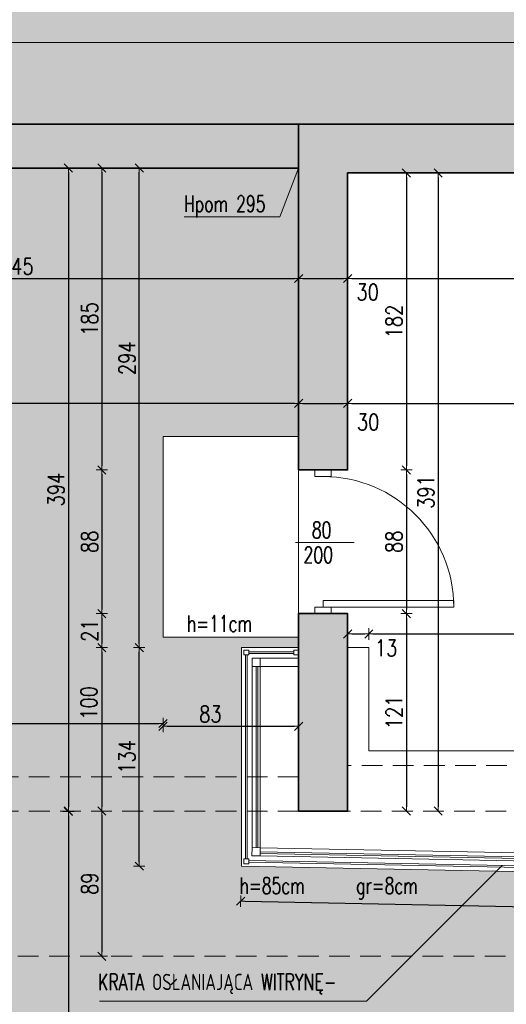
# Model space of a CAD drawing. Header units: millimetres. Extents: x 16698 to 93787, y -21104 to 39413.
# Tile 119 of 256: x 23047 to 23345, y 10700 to 11303. Entities that reach past the tile are written whole.
import ezdxf

# ---------------------------------------------------------------- set-up
doc = ezdxf.new("R2010")
doc.units = ezdxf.units.MM
doc.linetypes.add('HIDDEN', pattern=[9.525, 6.35, -3.175])
for name, color, linetype, lineweight in [('!MODUS_HATCH_ŚCIANA', 254, 'Continuous', 9), ('__MODUS_ŚCIANY', 2, 'Continuous', 35), ('Drzwi', 1, 'Continuous', 15), ('Hatch', 4, 'Continuous', 5), ('Okna', 3, 'Continuous', 13), ('Opis', 8, 'Continuous', 13), ('Trawa hatch 250', 83, 'Continuous', 9), ('Widok', 1, 'Continuous', 15), ('WYMIAROWANIE', 1, 'Continuous', 18)]:
    doc.layers.add(name, color=color, linetype=linetype, lineweight=lineweight)
doc.styles.add('ARCHETYP', font='romans.shx', dxfattribs={"height": 15})
doc.styles.add('TXT', font='simplex.shx', dxfattribs={"width": 0.8})
doc.dimstyles.new('DIM50', dxfattribs={"dimscale": 5, "dimtxt": 2, "dimasz": 0.5, "dimexe": 0, "dimexo": 0, "dimgap": 0.5, "dimtad": 1, "dimdec": 4, "dimrnd": 0.5, "dimdsep": 46, "dimtxsty": 'TXT', "dimblk1": 'TICK1', "dimblk2": 'TICK1', "dimsah": 1, "dimcen": 0, "dimse1": 1, "dimse2": 1, "dimclrd": 1, "dimclre": 7, "dimclrt": 9, "dimadec": 0, "dimazin": 0, "dimtfac": 1, "dimtdec": 4, "dimtmove": 2, "dimatfit": 3, "dimldrblk": 'TICK1', "dimfxl": 1, "dimtolj": 1, "dimarcsym": 0})

# ---------------------------------------------------------------- blocks, each defined once
blk = doc.blocks.new('TICK1')
at = {"color": 2}
blk.add_line((-1, -1), (1, 1), dxfattribs=at)
at = {"color": 0}
for p, q in [((0, 0), (-1, 0)), ((0, -1.4), (0, 1.4))]:
    blk.add_line(p, q, dxfattribs=at)
blk = doc.blocks.new('*D2')
at = {"layer": 'DEFPOINTS', "color": 0, "ltscale": 2, "transparency": 16777216}
for p in [(22872.9, 11318.01), (22872.9, 11239.18), (23637.9, 11239.18)]:
    blk.add_point(p, dxfattribs=at)
at = {"layer": 'WYMIAROWANIE', "color": 1, "lineweight": -2, "ltscale": 2, "transparency": 16777216}
blk.add_line((23635.4, 11318.01), (22875.4, 11318.01), dxfattribs=at)
at = {"layer": 'WYMIAROWANIE', "color": 1, "lineweight": -2, "ltscale": 2, "transparency": 16777216, "xscale": 2.5, "yscale": 2.5, "zscale": 2.5, "rotation": 180}
blk.add_blockref('TICK1', (22872.9, 11318.01), dxfattribs=at)
at = {"layer": 'WYMIAROWANIE', "color": 1, "lineweight": -2, "ltscale": 2, "transparency": 16777216, "xscale": 2.5, "yscale": 2.5, "zscale": 2.5}
blk.add_blockref('TICK1', (23637.9, 11318.01), dxfattribs=at)
at = {"layer": 'WYMIAROWANIE', "color": 9, "ltscale": 2, "transparency": 16777216, "insert": (23255.4, 11325.51), "char_height": 10, "attachment_point": 5, "style": 'TXT'}
blk.add_mtext('\\A1;765', dxfattribs=at)
blk = doc.blocks.new('*D7')
at = {"layer": 'DEFPOINTS', "color": 0, "ltscale": 2, "transparency": 16777216}
for p in [(23205.98, 11212.18), (23097.47, 11027.18), (23205.98, 11027.18)]:
    blk.add_point(p, dxfattribs=at)
at = {"layer": 'WYMIAROWANIE', "color": 1, "lineweight": -2, "ltscale": 2, "transparency": 16777216}
blk.add_line((23097.47, 11209.68), (23097.47, 11029.68), dxfattribs=at)
at = {"layer": 'WYMIAROWANIE', "color": 1, "lineweight": -2, "ltscale": 2, "transparency": 16777216, "xscale": 2.5, "yscale": 2.5, "zscale": 2.5}
for p, rotation in [((23097.47, 11212.18), 90), ((23097.47, 11027.18), 270)]:
    blk.add_blockref('TICK1', p, dxfattribs=dict(at, rotation=rotation))
at = {"layer": 'WYMIAROWANIE', "color": 9, "ltscale": 2, "transparency": 16777216, "insert": (23089.97, 11119.68), "char_height": 10, "attachment_point": 5, "rotation": 90, "style": 'TXT'}
blk.add_mtext('\\A1;185', dxfattribs=at)
blk = doc.blocks.new('*D8')
at = {"layer": 'DEFPOINTS', "color": 0, "ltscale": 2, "transparency": 16777216}
for p in [(23205.98, 11027.18), (23097.47, 10939.18), (23205.98, 10939.18)]:
    blk.add_point(p, dxfattribs=at)
at = {"layer": 'WYMIAROWANIE', "color": 1, "lineweight": -2, "ltscale": 2, "transparency": 16777216}
blk.add_line((23097.47, 11024.68), (23097.47, 10941.68), dxfattribs=at)
at = {"layer": 'WYMIAROWANIE', "color": 1, "lineweight": -2, "ltscale": 2, "transparency": 16777216, "xscale": 2.5, "yscale": 2.5, "zscale": 2.5}
for p, rotation in [((23097.47, 11027.18), 90), ((23097.47, 10939.18), 270)]:
    blk.add_blockref('TICK1', p, dxfattribs=dict(at, rotation=rotation))
at = {"layer": 'WYMIAROWANIE', "color": 9, "ltscale": 2, "transparency": 16777216, "insert": (23089.97, 10983.18), "char_height": 10, "attachment_point": 5, "rotation": 90, "style": 'TXT'}
blk.add_mtext('\\A1;88', dxfattribs=at)
blk = doc.blocks.new('*D9')
at = {"layer": 'DEFPOINTS', "color": 0, "ltscale": 2, "transparency": 16777216}
for p in [(23205.98, 10939.18), (23097.47, 10918.33), (23205.98, 10918.33)]:
    blk.add_point(p, dxfattribs=at)
at = {"layer": 'WYMIAROWANIE', "color": 1, "lineweight": -2, "ltscale": 2, "transparency": 16777216}
blk.add_line((23097.47, 10936.68), (23097.47, 10920.83), dxfattribs=at)
at = {"layer": 'WYMIAROWANIE', "color": 1, "lineweight": -2, "ltscale": 2, "transparency": 16777216, "xscale": 2.5, "yscale": 2.5, "zscale": 2.5}
for p, rotation in [((23097.47, 10939.18), 90), ((23097.47, 10918.33), 270)]:
    blk.add_blockref('TICK1', p, dxfattribs=dict(at, rotation=rotation))
at = {"layer": 'WYMIAROWANIE', "color": 9, "ltscale": 2, "transparency": 16777216, "insert": (23089.97, 10928.75), "char_height": 10, "attachment_point": 5, "rotation": 90, "style": 'TXT'}
blk.add_mtext('\\A1;21', dxfattribs=at)
blk = doc.blocks.new('*D10')
at = {"layer": 'DEFPOINTS', "color": 0, "ltscale": 2, "transparency": 16777216}
for p in [(23205.98, 10918.33), (23097.47, 10818.18), (23205.98, 10818.18)]:
    blk.add_point(p, dxfattribs=at)
at = {"layer": 'WYMIAROWANIE', "color": 1, "lineweight": -2, "ltscale": 2, "transparency": 16777216}
blk.add_line((23097.47, 10915.83), (23097.47, 10820.68), dxfattribs=at)
at = {"layer": 'WYMIAROWANIE', "color": 1, "lineweight": -2, "ltscale": 2, "transparency": 16777216, "xscale": 2.5, "yscale": 2.5, "zscale": 2.5}
for p, rotation in [((23097.47, 10918.33), 90), ((23097.47, 10818.18), 270)]:
    blk.add_blockref('TICK1', p, dxfattribs=dict(at, rotation=rotation))
at = {"layer": 'WYMIAROWANIE', "color": 9, "ltscale": 2, "transparency": 16777216, "insert": (23089.5, 10884.45), "char_height": 10, "attachment_point": 5, "rotation": 90, "style": 'TXT'}
blk.add_mtext('\\A1;100', dxfattribs=at)
blk = doc.blocks.new('*D11')
at = {"layer": 'DEFPOINTS', "color": 0, "ltscale": 2, "transparency": 16777216}
for p in [(23217.9, 11212.18), (23076.98, 10818.18), (23217.91, 10818.18)]:
    blk.add_point(p, dxfattribs=at)
at = {"layer": 'WYMIAROWANIE', "color": 1, "lineweight": -2, "ltscale": 2, "transparency": 16777216}
blk.add_line((23076.98, 11209.68), (23076.98, 10820.68), dxfattribs=at)
at = {"layer": 'WYMIAROWANIE', "color": 1, "lineweight": -2, "ltscale": 2, "transparency": 16777216, "xscale": 2.5, "yscale": 2.5, "zscale": 2.5}
for p, rotation in [((23076.98, 11212.18), 90), ((23076.98, 10818.18), 270)]:
    blk.add_blockref('TICK1', p, dxfattribs=dict(at, rotation=rotation))
at = {"layer": 'WYMIAROWANIE', "color": 9, "ltscale": 2, "transparency": 16777216, "insert": (23069.48, 11015.18), "char_height": 10, "attachment_point": 5, "rotation": 90, "style": 'TXT'}
blk.add_mtext('\\A1;394', dxfattribs=at)
blk = doc.blocks.new('*D14')
at = {"layer": 'DEFPOINTS', "color": 0, "ltscale": 2, "transparency": 16777216}
for p in [(23134.9, 10924.66), (23134.9, 10871.83), (22892.9, 10839.18)]:
    blk.add_point(p, dxfattribs=at)
at = {"layer": 'WYMIAROWANIE', "color": 1, "lineweight": -2, "ltscale": 2, "transparency": 16777216}
blk.add_line((22895.4, 10871.83), (23132.4, 10871.83), dxfattribs=at)
at = {"layer": 'WYMIAROWANIE', "color": 1, "lineweight": -2, "ltscale": 2, "transparency": 16777216, "xscale": 2.5, "yscale": 2.5, "zscale": 2.5, "rotation": 180}
blk.add_blockref('TICK1', (22892.9, 10871.83), dxfattribs=at)
at = {"layer": 'WYMIAROWANIE', "color": 1, "lineweight": -2, "ltscale": 2, "transparency": 16777216, "xscale": 2.5, "yscale": 2.5, "zscale": 2.5}
blk.add_blockref('TICK1', (23134.9, 10871.83), dxfattribs=at)
at = {"layer": 'WYMIAROWANIE', "color": 9, "ltscale": 2, "transparency": 16777216, "insert": (23013.9, 10879.33), "char_height": 10, "attachment_point": 5, "style": 'TXT'}
blk.add_mtext('\\A1;242', dxfattribs=at)
blk = doc.blocks.new('*D15')
at = {"layer": 'DEFPOINTS', "color": 0, "ltscale": 2, "transparency": 16777216}
for p in [(23217.9, 11184.82), (22607.9, 11068.01), (22607.9, 11029.31)]:
    blk.add_point(p, dxfattribs=at)
at = {"layer": 'WYMIAROWANIE', "color": 1, "lineweight": -2, "ltscale": 2, "transparency": 16777216}
blk.add_line((23215.4, 11068.01), (22610.4, 11068.01), dxfattribs=at)
at = {"layer": 'WYMIAROWANIE', "color": 1, "lineweight": -2, "ltscale": 2, "transparency": 16777216, "xscale": 2.5, "yscale": 2.5, "zscale": 2.5, "rotation": 180}
blk.add_blockref('TICK1', (22607.9, 11068.01), dxfattribs=at)
at = {"layer": 'WYMIAROWANIE', "color": 1, "lineweight": -2, "ltscale": 2, "transparency": 16777216, "xscale": 2.5, "yscale": 2.5, "zscale": 2.5}
blk.add_blockref('TICK1', (23217.9, 11068.01), dxfattribs=at)
at = {"layer": 'WYMIAROWANIE', "color": 9, "ltscale": 2, "transparency": 16777216, "insert": (22912.9, 11075.51), "char_height": 10, "attachment_point": 5, "style": 'TXT'}
blk.add_mtext('\\A1;610', dxfattribs=at)
blk = doc.blocks.new('*D16')
at = {"layer": 'DEFPOINTS', "color": 0, "ltscale": 2, "transparency": 16777216}
for p in [(23134.9, 10924.66), (23217.9, 10921.95), (23217.9, 10870.12)]:
    blk.add_point(p, dxfattribs=at)
at = {"layer": 'WYMIAROWANIE', "color": 1, "lineweight": -2, "ltscale": 2, "transparency": 16777216}
blk.add_line((23137.4, 10870.12), (23215.4, 10870.12), dxfattribs=at)
at = {"layer": 'WYMIAROWANIE', "color": 1, "lineweight": -2, "ltscale": 2, "transparency": 16777216, "xscale": 2.5, "yscale": 2.5, "zscale": 2.5, "rotation": 180}
blk.add_blockref('TICK1', (23134.9, 10870.12), dxfattribs=at)
at = {"layer": 'WYMIAROWANIE', "color": 1, "lineweight": -2, "ltscale": 2, "transparency": 16777216, "xscale": 2.5, "yscale": 2.5, "zscale": 2.5}
blk.add_blockref('TICK1', (23217.9, 10870.12), dxfattribs=at)
at = {"layer": 'WYMIAROWANIE', "color": 9, "ltscale": 2, "transparency": 16777216, "insert": (23163.89, 10877.62), "char_height": 10, "attachment_point": 5, "style": 'TXT'}
blk.add_mtext('\\A1;83', dxfattribs=at)
blk = doc.blocks.new('*D17')
at = {"layer": 'DEFPOINTS', "color": 0, "ltscale": 2, "transparency": 16777216}
for p in [(23097.47, 10818.18), (23097.47, 10729.18), (23097.47, 10729.18)]:
    blk.add_point(p, dxfattribs=at)
at = {"layer": 'WYMIAROWANIE', "color": 1, "lineweight": -2, "ltscale": 2, "transparency": 16777216}
blk.add_line((23097.47, 10815.68), (23097.47, 10731.68), dxfattribs=at)
at = {"layer": 'WYMIAROWANIE', "color": 1, "lineweight": -2, "ltscale": 2, "transparency": 16777216, "xscale": 2.5, "yscale": 2.5, "zscale": 2.5}
for p, rotation in [((23097.47, 10818.18), 90), ((23097.47, 10729.18), 270)]:
    blk.add_blockref('TICK1', p, dxfattribs=dict(at, rotation=rotation))
at = {"layer": 'WYMIAROWANIE', "color": 9, "ltscale": 2, "transparency": 16777216, "insert": (23089.97, 10773.68), "char_height": 10, "attachment_point": 5, "rotation": 90, "style": 'TXT'}
blk.add_mtext('\\A1;89', dxfattribs=at)
blk = doc.blocks.new('*D21')
at = {"layer": 'DEFPOINTS', "color": 0, "ltscale": 2, "transparency": 16777216}
for p in [(23076.98, 10817.93), (23076.98, 10469.18), (23076.98, 10469.18)]:
    blk.add_point(p, dxfattribs=at)
at = {"layer": 'WYMIAROWANIE', "color": 1, "lineweight": -2, "ltscale": 2, "transparency": 16777216}
blk.add_line((23076.98, 10815.43), (23076.98, 10471.68), dxfattribs=at)
at = {"layer": 'WYMIAROWANIE', "color": 1, "lineweight": -2, "ltscale": 2, "transparency": 16777216, "xscale": 2.5, "yscale": 2.5, "zscale": 2.5}
for p, rotation in [((23076.98, 10817.93), 90), ((23076.98, 10469.18), 270)]:
    blk.add_blockref('TICK1', p, dxfattribs=dict(at, rotation=rotation))
at = {"layer": 'WYMIAROWANIE', "color": 9, "ltscale": 2, "transparency": 16777216, "insert": (23069.48, 10643.55), "char_height": 10, "attachment_point": 5, "rotation": 90, "style": 'TXT'}
blk.add_mtext('\\A1;349', dxfattribs=at)
blk = doc.blocks.new('*D23')
at = {"layer": 'DEFPOINTS', "color": 0, "transparency": 16777216}
for p in [(23247.9, 11209.18), (23607.9, 11209.18), (23607.9, 11144.46)]:
    blk.add_point(p, dxfattribs=at)
at = {"layer": 'WYMIAROWANIE', "color": 1, "lineweight": -2, "transparency": 16777216}
blk.add_line((23250.4, 11144.46), (23605.4, 11144.46), dxfattribs=at)
at = {"layer": 'WYMIAROWANIE', "color": 1, "lineweight": -2, "transparency": 16777216, "xscale": 2.5, "yscale": 2.5, "zscale": 2.5, "rotation": 180}
blk.add_blockref('TICK1', (23247.9, 11144.46), dxfattribs=at)
at = {"layer": 'WYMIAROWANIE', "color": 1, "lineweight": -2, "transparency": 16777216, "xscale": 2.5, "yscale": 2.5, "zscale": 2.5}
blk.add_blockref('TICK1', (23607.9, 11144.46), dxfattribs=at)
at = {"layer": 'WYMIAROWANIE', "color": 9, "transparency": 16777216, "insert": (23427.9, 11151.96), "char_height": 10, "attachment_point": 5, "style": 'TXT'}
blk.add_mtext('\\A1;360', dxfattribs=at)
blk = doc.blocks.new('*D24')
at = {"layer": 'DEFPOINTS', "color": 0, "transparency": 16777216}
for p in [(22872.9, 11235.21), (23217.9, 11235.21), (23217.9, 11144.46)]:
    blk.add_point(p, dxfattribs=at)
at = {"layer": 'WYMIAROWANIE', "color": 1, "lineweight": -2, "transparency": 16777216}
blk.add_line((22875.4, 11144.46), (23215.4, 11144.46), dxfattribs=at)
at = {"layer": 'WYMIAROWANIE', "color": 1, "lineweight": -2, "transparency": 16777216, "xscale": 2.5, "yscale": 2.5, "zscale": 2.5, "rotation": 180}
blk.add_blockref('TICK1', (22872.9, 11144.46), dxfattribs=at)
at = {"layer": 'WYMIAROWANIE', "color": 1, "lineweight": -2, "transparency": 16777216, "xscale": 2.5, "yscale": 2.5, "zscale": 2.5}
blk.add_blockref('TICK1', (23217.9, 11144.46), dxfattribs=at)
at = {"layer": 'WYMIAROWANIE', "color": 9, "transparency": 16777216, "insert": (23045.4, 11151.96), "char_height": 10, "attachment_point": 5, "style": 'TXT'}
blk.add_mtext('\\A1;345', dxfattribs=at)
blk = doc.blocks.new('*D25')
at = {"layer": 'DEFPOINTS', "color": 0, "transparency": 16777216}
for p in [(23247.9, 11144.46), (23217.9, 11121.42), (23247.9, 11121.42)]:
    blk.add_point(p, dxfattribs=at)
at = {"layer": 'WYMIAROWANIE', "color": 1, "lineweight": -2, "transparency": 16777216}
blk.add_line((23220.4, 11144.46), (23245.4, 11144.46), dxfattribs=at)
at = {"layer": 'WYMIAROWANIE', "color": 1, "lineweight": -2, "transparency": 16777216, "xscale": 2.5, "yscale": 2.5, "zscale": 2.5, "rotation": 180}
blk.add_blockref('TICK1', (23217.9, 11144.46), dxfattribs=at)
at = {"layer": 'WYMIAROWANIE', "color": 1, "lineweight": -2, "transparency": 16777216, "xscale": 2.5, "yscale": 2.5, "zscale": 2.5}
blk.add_blockref('TICK1', (23247.9, 11144.46), dxfattribs=at)
at = {"layer": 'WYMIAROWANIE', "color": 9, "transparency": 16777216, "insert": (23260.17, 11136.19), "char_height": 10, "attachment_point": 5, "style": 'TXT'}
blk.add_mtext('\\A1;30', dxfattribs=at)
blk = doc.blocks.new('*D37')
at = {"layer": 'DEFPOINTS', "color": 0, "transparency": 16777216}
for p in [(23217.9, 11068.01), (23247.9, 11068.01), (23247.9, 11068.01)]:
    blk.add_point(p, dxfattribs=at)
at = {"layer": 'WYMIAROWANIE', "color": 1, "lineweight": -2, "transparency": 16777216}
blk.add_line((23220.4, 11068.01), (23245.4, 11068.01), dxfattribs=at)
at = {"layer": 'WYMIAROWANIE', "color": 1, "lineweight": -2, "transparency": 16777216, "xscale": 2.5, "yscale": 2.5, "zscale": 2.5, "rotation": 180}
blk.add_blockref('TICK1', (23217.9, 11068.01), dxfattribs=at)
at = {"layer": 'WYMIAROWANIE', "color": 1, "lineweight": -2, "transparency": 16777216, "xscale": 2.5, "yscale": 2.5, "zscale": 2.5}
blk.add_blockref('TICK1', (23247.9, 11068.01), dxfattribs=at)
at = {"layer": 'WYMIAROWANIE', "color": 9, "transparency": 16777216, "insert": (23260.45, 11056.53), "char_height": 10, "attachment_point": 5, "style": 'TXT'}
blk.add_mtext('\\A1;30', dxfattribs=at)
blk = doc.blocks.new('*D38')
at = {"layer": 'DEFPOINTS', "color": 0, "transparency": 16777216}
for p in [(23607.9, 11080.86), (23247.9, 11068.01), (23607.9, 11068.01)]:
    blk.add_point(p, dxfattribs=at)
at = {"layer": 'WYMIAROWANIE', "color": 1, "lineweight": -2, "transparency": 16777216}
blk.add_line((23250.4, 11068.01), (23605.4, 11068.01), dxfattribs=at)
at = {"layer": 'WYMIAROWANIE', "color": 1, "lineweight": -2, "transparency": 16777216, "xscale": 2.5, "yscale": 2.5, "zscale": 2.5, "rotation": 180}
blk.add_blockref('TICK1', (23247.9, 11068.01), dxfattribs=at)
at = {"layer": 'WYMIAROWANIE', "color": 1, "lineweight": -2, "transparency": 16777216, "xscale": 2.5, "yscale": 2.5, "zscale": 2.5}
blk.add_blockref('TICK1', (23607.9, 11068.01), dxfattribs=at)
at = {"layer": 'WYMIAROWANIE', "color": 9, "transparency": 16777216, "insert": (23427.9, 11075.51), "char_height": 10, "attachment_point": 5, "style": 'TXT'}
blk.add_mtext('\\A1;360', dxfattribs=at)
blk = doc.blocks.new('*D41')
at = {"layer": 'DEFPOINTS', "color": 0, "transparency": 16777216}
for p in [(23247.9, 11209.18), (23247.9, 11027.18), (23283.87, 11027.18)]:
    blk.add_point(p, dxfattribs=at)
at = {"layer": 'WYMIAROWANIE', "color": 1, "lineweight": -2, "transparency": 16777216}
blk.add_line((23283.87, 11206.68), (23283.87, 11029.68), dxfattribs=at)
at = {"layer": 'WYMIAROWANIE', "color": 1, "lineweight": -2, "transparency": 16777216, "xscale": 2.5, "yscale": 2.5, "zscale": 2.5}
for p, rotation in [((23283.87, 11209.18), 90), ((23283.87, 11027.18), 270)]:
    blk.add_blockref('TICK1', p, dxfattribs=dict(at, rotation=rotation))
at = {"layer": 'WYMIAROWANIE', "color": 9, "transparency": 16777216, "insert": (23276.37, 11118.18), "char_height": 10, "attachment_point": 5, "rotation": 90, "style": 'TXT'}
blk.add_mtext('\\A1;182', dxfattribs=at)
blk = doc.blocks.new('*D42')
at = {"layer": 'DEFPOINTS', "color": 0, "transparency": 16777216}
for p in [(23247.9, 11027.18), (23247.9, 10939.18), (23283.87, 10939.18)]:
    blk.add_point(p, dxfattribs=at)
at = {"layer": 'WYMIAROWANIE', "color": 1, "lineweight": -2, "transparency": 16777216}
blk.add_line((23283.87, 11024.68), (23283.87, 10941.68), dxfattribs=at)
at = {"layer": 'WYMIAROWANIE', "color": 1, "lineweight": -2, "transparency": 16777216, "xscale": 2.5, "yscale": 2.5, "zscale": 2.5}
for p, rotation in [((23283.87, 11027.18), 90), ((23283.87, 10939.18), 270)]:
    blk.add_blockref('TICK1', p, dxfattribs=dict(at, rotation=rotation))
at = {"layer": 'WYMIAROWANIE', "color": 9, "transparency": 16777216, "insert": (23276.37, 10983.18), "char_height": 10, "attachment_point": 5, "rotation": 90, "style": 'TXT'}
blk.add_mtext('\\A1;88', dxfattribs=at)
blk = doc.blocks.new('*D43')
at = {"layer": 'DEFPOINTS', "color": 0, "transparency": 16777216}
for p in [(23247.9, 10939.18), (23247.9, 10818.18), (23283.87, 10818.18)]:
    blk.add_point(p, dxfattribs=at)
at = {"layer": 'WYMIAROWANIE', "color": 1, "lineweight": -2, "transparency": 16777216}
blk.add_line((23283.87, 10936.68), (23283.87, 10820.68), dxfattribs=at)
at = {"layer": 'WYMIAROWANIE', "color": 1, "lineweight": -2, "transparency": 16777216, "xscale": 2.5, "yscale": 2.5, "zscale": 2.5}
for p, rotation in [((23283.87, 10939.18), 90), ((23283.87, 10818.18), 270)]:
    blk.add_blockref('TICK1', p, dxfattribs=dict(at, rotation=rotation))
at = {"layer": 'WYMIAROWANIE', "color": 9, "transparency": 16777216, "insert": (23276.37, 10878.68), "char_height": 10, "attachment_point": 5, "rotation": 90, "style": 'TXT'}
blk.add_mtext('\\A1;121', dxfattribs=at)
blk = doc.blocks.new('*D44')
at = {"layer": 'DEFPOINTS', "color": 0, "transparency": 16777216}
for p in [(23244.41, 11209.18), (23244.41, 10818.18), (23303.3, 10818.18)]:
    blk.add_point(p, dxfattribs=at)
at = {"layer": 'WYMIAROWANIE', "color": 1, "lineweight": -2, "transparency": 16777216}
blk.add_line((23303.3, 11206.68), (23303.3, 10820.68), dxfattribs=at)
at = {"layer": 'WYMIAROWANIE', "color": 1, "lineweight": -2, "transparency": 16777216, "xscale": 2.5, "yscale": 2.5, "zscale": 2.5}
for p, rotation in [((23303.3, 11209.18), 90), ((23303.3, 10818.18), 270)]:
    blk.add_blockref('TICK1', p, dxfattribs=dict(at, rotation=rotation))
at = {"layer": 'WYMIAROWANIE', "color": 9, "transparency": 16777216, "insert": (23295.8, 11013.68), "char_height": 10, "attachment_point": 5, "rotation": 90, "style": 'TXT'}
blk.add_mtext('\\A1;391', dxfattribs=at)
blk = doc.blocks.new('*D45')
at = {"layer": 'DEFPOINTS', "color": 0, "transparency": 16777216}
for p in [(23260.9, 10926.7), (23247.9, 10918.33), (23260.9, 10918.33)]:
    blk.add_point(p, dxfattribs=at)
at = {"layer": 'WYMIAROWANIE', "color": 1, "lineweight": -2, "transparency": 16777216}
blk.add_line((23250.4, 10926.7), (23258.4, 10926.7), dxfattribs=at)
at = {"layer": 'WYMIAROWANIE', "color": 1, "lineweight": -2, "transparency": 16777216, "xscale": 2.5, "yscale": 2.5, "zscale": 2.5, "rotation": 180}
blk.add_blockref('TICK1', (23247.9, 10926.7), dxfattribs=at)
at = {"layer": 'WYMIAROWANIE', "color": 1, "lineweight": -2, "transparency": 16777216, "xscale": 2.5, "yscale": 2.5, "zscale": 2.5}
blk.add_blockref('TICK1', (23260.9, 10926.7), dxfattribs=at)
at = {"layer": 'WYMIAROWANIE', "color": 9, "transparency": 16777216, "insert": (23271.46, 10918.12), "char_height": 10, "attachment_point": 5, "style": 'TXT'}
blk.add_mtext('\\A1;13', dxfattribs=at)
blk = doc.blocks.new('*D46')
at = {"layer": 'DEFPOINTS', "color": 0, "transparency": 16777216}
for p in [(23535.9, 10926.7), (23260.9, 10918.33), (23535.9, 10855.18)]:
    blk.add_point(p, dxfattribs=at)
at = {"layer": 'WYMIAROWANIE', "color": 1, "lineweight": -2, "transparency": 16777216}
blk.add_line((23263.4, 10926.7), (23533.4, 10926.7), dxfattribs=at)
at = {"layer": 'WYMIAROWANIE', "color": 1, "lineweight": -2, "transparency": 16777216, "xscale": 2.5, "yscale": 2.5, "zscale": 2.5, "rotation": 180}
blk.add_blockref('TICK1', (23260.9, 10926.7), dxfattribs=at)
at = {"layer": 'WYMIAROWANIE', "color": 1, "lineweight": -2, "transparency": 16777216, "xscale": 2.5, "yscale": 2.5, "zscale": 2.5}
blk.add_blockref('TICK1', (23535.9, 10926.7), dxfattribs=at)
at = {"layer": 'WYMIAROWANIE', "color": 9, "transparency": 16777216, "insert": (23398.4, 10934.2), "char_height": 10, "attachment_point": 5, "style": 'TXT'}
blk.add_mtext('\\A1;275', dxfattribs=at)
blk = doc.blocks.new('*D49')
at = {"layer": 'DEFPOINTS', "color": 0, "transparency": 16777216}
for p in [(23120.34, 10918.33), (23182.9, 10918.33), (23182.9, 10784.44)]:
    blk.add_point(p, dxfattribs=at)
at = {"layer": 'WYMIAROWANIE', "color": 1, "lineweight": -2, "transparency": 16777216}
blk.add_line((23120.34, 10786.94), (23120.34, 10915.83), dxfattribs=at)
at = {"layer": 'WYMIAROWANIE', "color": 1, "lineweight": -2, "transparency": 16777216, "xscale": 2.5, "yscale": 2.5, "zscale": 2.5}
for p, rotation in [((23120.34, 10918.33), 90), ((23120.34, 10784.44), 270)]:
    blk.add_blockref('TICK1', p, dxfattribs=dict(at, rotation=rotation))
at = {"layer": 'WYMIAROWANIE', "color": 9, "transparency": 16777216, "insert": (23112.84, 10851.38), "char_height": 10, "attachment_point": 5, "rotation": 90, "style": 'TXT'}
blk.add_mtext('\\A1;134', dxfattribs=at)
blk = doc.blocks.new('*D50')
at = {"layer": 'DEFPOINTS', "color": 0, "transparency": 16777216}
for p in [(23120.34, 11212.18), (23217.9, 11212.18), (23182.9, 10918.33)]:
    blk.add_point(p, dxfattribs=at)
at = {"layer": 'WYMIAROWANIE', "color": 1, "lineweight": -2, "transparency": 16777216}
blk.add_line((23120.34, 10920.83), (23120.34, 11209.68), dxfattribs=at)
at = {"layer": 'WYMIAROWANIE', "color": 1, "lineweight": -2, "transparency": 16777216, "xscale": 2.5, "yscale": 2.5, "zscale": 2.5}
for p, rotation in [((23120.34, 11212.18), 90), ((23120.34, 10918.33), 270)]:
    blk.add_blockref('TICK1', p, dxfattribs=dict(at, rotation=rotation))
at = {"layer": 'WYMIAROWANIE', "color": 9, "transparency": 16777216, "insert": (23112.84, 11095.62), "char_height": 10, "attachment_point": 5, "rotation": 90, "style": 'TXT'}
blk.add_mtext('\\A1;294', dxfattribs=at)
blk = doc.blocks.new('*D51')
at = {"layer": 'DEFPOINTS', "color": 0, "transparency": 16777216}
for p in [(23217.91, 10818.18), (23639.4, 10818.18), (23639.4, 10648.92)]:
    blk.add_point(p, dxfattribs=at)
at = {"layer": 'WYMIAROWANIE', "color": 1, "lineweight": -2, "transparency": 16777216}
blk.add_line((23220.41, 10648.92), (23636.9, 10648.92), dxfattribs=at)
at = {"layer": 'WYMIAROWANIE', "color": 1, "lineweight": -2, "transparency": 16777216, "xscale": 2.5, "yscale": 2.5, "zscale": 2.5, "rotation": 180}
blk.add_blockref('TICK1', (23217.91, 10648.92), dxfattribs=at)
at = {"layer": 'WYMIAROWANIE', "color": 1, "lineweight": -2, "transparency": 16777216, "xscale": 2.5, "yscale": 2.5, "zscale": 2.5}
blk.add_blockref('TICK1', (23639.4, 10648.92), dxfattribs=at)
at = {"layer": 'WYMIAROWANIE', "color": 9, "transparency": 16777216, "insert": (23428.65, 10656.42), "char_height": 10, "attachment_point": 5, "style": 'TXT'}
blk.add_mtext('\\A1;421.5', dxfattribs=at)
blk = doc.blocks.new('*D55')
at = {"layer": 'DEFPOINTS', "color": 0, "transparency": 16777216}
for p in [(23182.9, 10784.44), (23670.95, 10774.93), (23670.53, 10753.53)]:
    blk.add_point(p, dxfattribs=at)
at = {"layer": 'WYMIAROWANIE', "color": 1, "lineweight": -2, "transparency": 16777216}
blk.add_line((23184.98, 10762.99), (23668.03, 10753.58), dxfattribs=at)
at = {"layer": 'WYMIAROWANIE', "color": 1, "lineweight": -2, "transparency": 16777216, "xscale": 2.5, "yscale": 2.5, "zscale": 2.5}
for p, rotation in [((23182.48, 10763.04), 178.8829441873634), ((23670.53, 10753.53), 358.8829441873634)]:
    blk.add_blockref('TICK1', p, dxfattribs=dict(at, rotation=rotation))
at = {"layer": 'WYMIAROWANIE', "color": 9, "transparency": 16777216, "insert": (23426.65, 10765.78), "char_height": 10, "attachment_point": 5, "rotation": 358.88294, "style": 'TXT'}
blk.add_mtext('\\A1;488', dxfattribs=at)

msp = doc.modelspace()

# ---------------------------------------------------------------- hatches: boundary and pattern name
at = {"layer": '!MODUS_HATCH_ŚCIANA', "ltscale": 2}
h = msp.add_hatch(color=256, dxfattribs=at)
h.dxf.hatch_style = 1
h.paths.add_polyline_path([(23247.90184, 10939.17611), (23217.90184, 10939.17611), (23217.90184, 10924.66309), (23217.90184, 10818.17611), (23247.90184, 10818.17611)])
h.paths.add_polyline_path([(23217.90184, 11239.17611), (22872.90184, 11239.17611), (22872.90184, 11231.47317), (22872.94782, 11221.29079), (22872.90184, 11221.29058), (22872.90184, 11212.17611), (23217.90184, 11212.17611)])
h.paths.add_polyline_path([(23247.90184, 11209.17611), (23607.90184, 11209.17611), (23607.90184, 11084.17611), (23639.40184, 11084.17611), (23639.40184, 11239.17611), (23217.90184, 11239.17611), (23217.90184, 11027.17611), (23247.90184, 11027.17611)])
h.paths.add_polyline_path([(23639.31267, 10846.17611), (23535.90184, 10846.17611), (23535.90184, 10818.17611), (23639.40183, 10818.18089)])
h.paths.add_polyline_path([(22607.90184, 11441.83077), (22567.90184, 11441.83077), (22567.90184, 10729.17611), (22607.90184, 10729.17611)])
at = {"layer": 'Hatch', "ltscale": 2, "transparency": 33554559}
h = msp.add_hatch(dxfattribs=at)
h.set_pattern_fill('AR-CONC', color=4, scale=0.1)
h.set_pattern_definition([(50, (0, 172.989), (18.218467, -1.5939086), [1.905, -20.955]), (355, (0, 172.989), (-3.524342, 19.105685), [1.524, -16.764058]), (100.451445, (1.518, 172.856), (14.694125, 17.511775), [1.619001, -17.809024]), (46.1842, (0, 178.07), (27.107904, -4.204233), [2.8575, -31.4325]), (96.63556, (2.26, 177.72), (23.740413, 24.742612), [2.428502, -26.71356]), (351.18415, (0, 178.07), (23.740413, 24.742612), [2.285997, -25.145973]), (21, (2.54, 176.799), (15.161439, -10.22652), [1.905, -20.955]), (326, (2.54, 176.799), (6.180203, 18.418797), [1.524, -16.764]), (71.451445, (3.803, 175.947), (21.341642, 8.192277), [1.619001, -17.808994]), (37.5, (0, 172.989), (0.3088603, 8.4555039), [0, -16.5608, 0, -17.018, 0, -16.8275]), (7.5, (0, 172.989), (6.6819663, 10.0180575), [0, -9.7028, 0, -16.1798, 0, -6.4135]), (327.5, (-5.664, 172.989), (13.5590595, -0.5728744), [0, -6.35, 0, -19.812, 0, -26.289]), (317.5, (-8.204, 172.989), (14.812918, 2.542649), [0, -8.255, 0, -13.1572, 0, -18.669])])
h.paths.add_polyline_path([(23182.90184, 10784.44135), (23182.90184, 10918.32824), (23217.90184, 10918.32824), (23217.90184, 10924.66309), (23134.90184, 10924.66309), (23134.90184, 11047.66309), (23217.90184, 11047.66309), (23217.90184, 11212.17611), (22872.90184, 11212.17611), (22872.90184, 11239.17611), (22945.90184, 11239.17611), (22945.90184, 11289.17611), (23639.40184, 11289.17611), (23639.40184, 11094.17611), (23671.2048, 11094.17611), (23670.94642, 10774.92508)], flags=16)
h.paths.add_polyline_path([(22892.90184, 10819.17611), (22871.90184, 10819.17611), (22871.90184, 10840.17611), (22892.90184, 10840.17611)], flags=16)
h.paths.add_polyline_path([(22945.90184, 11441.83077), (22607.90184, 11441.83077), (22607.90184, 11230.82494), (22619.3207, 11230.87649), (22619.37224, 11219.46171), (22620.4527, 10990.77677), (22614.95502, 10990.27323), (22613.8723, 11219.43687), (22607.8777, 11219.40981), (22607.90184, 10699.17611), (22490.301, 10699.17611), (22490.301, 10469.17611), (22607.90184, 10469.17611), (22608.87009, 10362.89543), (22828.62954, 10362.89543), (22868.55493, 10469.17611), (23797.90184, 10469.17611), (23797.90184, 11289.17611), (23921.51832, 11301.15901), (23921.51832, 11421.15901), (23797.90184, 11409.17611), (22945.90184, 11409.17611)])
at = {"layer": 'Trawa hatch 250', "ltscale": 2}
h = msp.add_hatch(dxfattribs=at)
h.set_pattern_fill('GRASS', color=256, scale=0.5)
h.paths.add_polyline_path([(23637.90184, 11289.17611), (22945.90184, 11289.17611), (22945.90184, 11239.17611), (23217.90184, 11239.17611), (23637.90184, 11239.17611)], flags=17)
h.paths.add_polyline_path([(23919.60984, 11300.97401), (23797.90184, 11289.17611), (23797.90184, 11239.17611), (23797.90184, 10469.17611), (22868.55493, 10469.17611), (22828.62954, 10362.89543), (23919.60984, 10362.89543)])
h.paths.add_polyline_path([(23919.60984, 11441.83077), (22955.90184, 11441.83077), (22955.90184, 11409.17611), (23797.90184, 11409.17611), (23919.60984, 11420.97401)])
h.paths.add_polyline_path([(23535.27579, 11253.58088), (23535.27579, 11274.77135), (23520.27579, 11274.77135), (23520.27579, 11253.58088)], flags=16)

# ---------------------------------------------------------------- linework, layer by layer
at = {"layer": '__MODUS_ŚCIANY'}
msp.add_lwpolyline([(22872.90184, 11239.17611), (23217.90184, 11239.17611), (23217.90184, 11212.17611), (22872.90184, 11212.17611)], close=True, dxfattribs=at)
msp.add_lwpolyline([(23639.40184, 11094.17611), (23639.40184, 11239.17611), (23217.90184, 11239.17611), (23217.90184, 11027.17611), (23247.90184, 11027.17611), (23247.90184, 11209.17611), (23607.90184, 11209.17611), (23607.90184, 11094.17611)], dxfattribs=at)
at = {"layer": '__MODUS_ŚCIANY', "ltscale": 2}
msp.add_lwpolyline([(23217.90184, 10818.17611), (23247.90184, 10818.17611), (23247.90184, 10939.17611), (23217.90184, 10939.17611)], close=True, dxfattribs=at)
at = {"layer": 'Drzwi'}
for points in [[(23227.90184, 11027.17611), (23237.90184, 11027.17611), (23237.90184, 11023.17611), (23227.90184, 11023.17611)], [(23312.90184, 10947.17611), (23232.90184, 10947.17611), (23232.90184, 10943.17611), (23312.90184, 10943.17611)], [(23227.90184, 10943.17611), (23237.90184, 10943.17611), (23237.90184, 10939.17611), (23227.90184, 10939.17611)]]:
    msp.add_lwpolyline(points, close=True, dxfattribs=at)
msp.add_lwpolyline([(23216.03864, 10982.8045), (23251.86198, 10982.8045)], dxfattribs=at)
msp.add_arc((23232.90184, 10943.17611), 80, 360, 90, dxfattribs=at)
at = {"layer": 'Okna', "ltscale": 2}
for points in [[(23189.40184, 10906.82824), (23194.40184, 10906.82824), (23194.40184, 10911.82824), (23189.40184, 10911.82824)], [(23189.40184, 10906.82824), (23217.90184, 10906.82824), (23217.90184, 10911.82824), (23189.40184, 10911.82824)], [(23194.30342, 10790.73172), (23189.30437, 10790.82919), (23189.40184, 10795.82824), (23194.40089, 10795.73077)]]:
    msp.add_lwpolyline(points, close=True, dxfattribs=at)
for points in [[(23191.90184, 10906.82824), (23191.90184, 10795.7795)], [(23192.90184, 10906.82824), (23192.90184, 10795.76)], [(23194.33266, 10792.23143), (23659.33479, 10783.16446)], [(23194.35216, 10793.23124), (23659.35428, 10784.16427)]]:
    msp.add_lwpolyline(points, dxfattribs=at)
at = {"layer": 'Opis'}
for points in [[(23217.90184, 11212.17611), (23206.4001, 11182.27213), (23147.87246, 11182.27213)], [(23342.44256, 10784.83117), (23259.37992, 10701.76853)], [(23096.02054, 10701.76853), (23259.37992, 10701.76853)]]:
    msp.add_lwpolyline(points, dxfattribs=at)
at = {"layer": 'Widok', "linetype": 'HIDDEN', "ltscale": 2}
for points in [[(22607.90184, 10729.17611), (23637.90184, 10729.17611), (23687.90184, 10729.17611), (23687.90184, 11239.17611), (23687.90184, 11289.17611), (22955.90184, 11289.17611)], [(23535.90184, 10846.17611), (23247.90184, 10846.17611), (23247.90184, 10846.17611)], [(23217.90184, 10839.17611), (22607.90184, 10839.17611)], [(23217.90518, 10818.17613), (22607.90184, 10818.17611)], [(23217.90184, 10818.17611), (23217.90184, 10818.17611), (23535.90184, 10818.17611)]]:
    msp.add_lwpolyline(points, dxfattribs=at)
at = {"layer": 'Widok'}
for points in [[(22945.90184, 11289.17611), (23639.40184, 11289.17611), (23639.40184, 11239.17611)], [(23639.40184, 11094.17611), (23671.2048, 11094.17611), (23670.94642, 10774.92508), (23182.90184, 10784.44135), (23182.90184, 10918.32824), (23217.90184, 10918.32824)], [(23247.90184, 10918.32824), (23260.90184, 10918.32824), (23260.90184, 10855.17611), (23535.90184, 10855.17611), (23535.90184, 10846.17611)]]:
    msp.add_lwpolyline(points, dxfattribs=at)
msp.add_lwpolyline([(23134.90184, 10924.66309), (23134.90184, 11047.66309), (23217.90184, 11047.66309), (23217.90184, 10924.66309), (23134.90184, 10924.66309)], close=True, dxfattribs=at)
at = {"layer": 'Widok', "ltscale": 2}
for points in [[(23184.40184, 10913.82824), (23187.40184, 10913.82824), (23187.40184, 10916.82824), (23184.40184, 10916.82824), (23184.40184, 10913.82824)], [(23214.90184, 10915.82824), (23187.40184, 10915.82824)], [(23214.90184, 10914.82824), (23187.40184, 10914.82824)], [(23214.90184, 10913.82824), (23217.90184, 10913.82824), (23217.90184, 10916.82824), (23214.90184, 10916.82824), (23214.90184, 10913.82824)], [(23185.40184, 10788.89346), (23185.40184, 10913.82824)], [(23186.40184, 10788.87396), (23186.40184, 10913.82824)], [(23189.40184, 10906.82824), (23189.40184, 10795.82824)], [(23194.40184, 10906.82824), (23194.40184, 10795.7193)], [(23194.40089, 10795.73077), (23659.40302, 10786.6638)], [(23187.45976, 10788.85333), (23184.46033, 10788.91182), (23184.40184, 10785.91239), (23187.40127, 10785.8539), (23187.45976, 10788.85333)], [(23187.44026, 10787.85352), (23666.44141, 10778.51359)], [(23194.30342, 10790.73172), (23659.30554, 10781.66475)], [(23187.42077, 10786.85371), (23666.42191, 10777.51378)]]:
    msp.add_lwpolyline(points, dxfattribs=at)

# ---------------------------------------------------------------- texts
at = {"layer": 'Opis', "style": 'ARCHETYP', "width": 0.7}
for s, rotation, p in [('Hpom 295', 0.00000004, (23147.83545, 11185.28637)), ('80', 359.68184326, (23225.97118, 10985.42114)), ('200', 359.68184326, (23220.88687, 10970.20481)), ('h=11cm', 0.00000004, (23149.59157, 10928.10319)), ('h=85cm', 0.00000004, (23181.81317, 10767.46515)), ('gr=8cm', 0.00000004, (23253.14013, 10767.46515)), ('KRATA OSŁANIAJĄCA WITRYNĘ-', 359.99999996, (23095.14988, 10708.46935))]:
    msp.add_text(s, height=10, rotation=rotation, dxfattribs=at).set_placement(p)

# ---------------------------------------------------------------- dimensions: what is measured, and where the dimension line sits
at = {"layer": 'WYMIAROWANIE', "ltscale": 2}
for base, p1, p2, picture, middle in [((22872.90184, 11318.01253), (23637.90184, 11239.17611), (22872.90184, 11239.17611), '*D2', (23255.40184, 11325.51253)), ((22607.90184, 11068.01352), (23217.90184, 11184.82422), (22607.90184, 11029.31056), '*D15', (22912.90184, 11075.51352)), ((23134.90184, 10871.83363), (22892.90184, 10839.17611), (23134.90184, 10924.66309), '*D14', (23013.90184, 10879.33363))]:
    dim = msp.add_linear_dim(base=base, p1=p1, p2=p2, dimstyle='DIM50', dxfattribs=at)
    dim.commit()
    dim.dimension.update_dxf_attribs({"geometry": picture, "text_midpoint": middle})
at = {"layer": 'WYMIAROWANIE'}
for base, p1, p2, picture, middle in [((23217.90184, 11144.459), (22872.90184, 11235.21288), (23217.90184, 11235.21288), '*D24', (23045.40184, 11151.959)), ((23607.90184, 11144.459), (23247.90184, 11209.17611), (23607.90184, 11209.17611), '*D23', (23427.90184, 11151.959)), ((23607.90184, 11068.01352), (23247.90184, 11068.01352), (23607.90184, 11080.85503), '*D38', (23427.90184, 11075.51352)), ((23535.90184, 10926.69765), (23260.90184, 10918.32824), (23535.90184, 10855.17611), '*D46', (23398.40184, 10934.19765)), ((23639.40184, 10648.92361), (23217.90518, 10818.17613), (23639.40184, 10818.17611), '*D51', (23428.65351, 10656.42361))]:
    dim = msp.add_linear_dim(base=base, p1=p1, p2=p2, dimstyle='DIM50', dxfattribs=at)
    dim.commit()
    dim.dimension.update_dxf_attribs({"geometry": picture, "text_midpoint": middle})
at = {"layer": 'WYMIAROWANIE', "ltscale": 2}
for base, p1, p2, picture, middle in [((23076.98286, 10818.17613), (23217.90184, 11212.17611), (23217.90518, 10818.17613), '*D11', (23069.48286, 11015.17612)), ((23097.46525, 11027.17611), (23205.98351, 11212.17611), (23205.98351, 11027.17611), '*D7', (23089.96525, 11119.67611)), ((23097.46525, 10939.17611), (23205.98351, 11027.17611), (23205.98351, 10939.17611), '*D8', (23089.96525, 10983.17611)), ((23097.46525, 10918.32824), (23205.98351, 10939.17611), (23205.98351, 10918.32824), '*D9', (23089.96525, 10928.75218)), ((23076.98286, 10469.17611), (23076.98286, 10817.92611), (23076.98286, 10469.17611), '*D21', (23069.48286, 10643.55111)), ((23097.46525, 10729.17611), (23097.46525, 10818.17612), (23097.46525, 10729.17611), '*D17', (23089.96525, 10773.67612))]:
    dim = msp.add_linear_dim(base=base, p1=p1, p2=p2, angle=90, dimstyle='DIM50', dxfattribs=at)
    dim.commit()
    dim.dimension.update_dxf_attribs({"geometry": picture, "text_midpoint": middle})
at = {"layer": 'WYMIAROWANIE'}
dim = msp.add_linear_dim(base=(23120.34151, 11212.17611), p1=(23182.90184, 10918.32824), p2=(23217.90184, 11212.17611), angle=90, dimstyle='DIM50', dxfattribs=at)
dim.commit()
dim.dimension.update_dxf_attribs({"geometry": '*D50', "text_midpoint": (23112.84151, 11095.61789), "dimtype": 160})
for base, p1, p2, picture, middle in [((23303.30188, 10818.17611), (23244.40996, 11209.17611), (23244.40996, 10818.17611), '*D44', (23295.80188, 11013.67611)), ((23283.86621, 11027.17611), (23247.90184, 11209.17611), (23247.90184, 11027.17611), '*D41', (23276.36621, 11118.17611)), ((23283.86621, 10939.17611), (23247.90184, 11027.17611), (23247.90184, 10939.17611), '*D42', (23276.36621, 10983.17611)), ((23283.86621, 10818.17611), (23247.90184, 10939.17611), (23247.90184, 10818.17611), '*D43', (23276.36621, 10878.67611)), ((23120.34151, 10918.32824), (23182.90184, 10784.44135), (23182.90184, 10918.32824), '*D49', (23112.84151, 10851.3848))]:
    dim = msp.add_linear_dim(base=base, p1=p1, p2=p2, angle=90, dimstyle='DIM50', dxfattribs=at)
    dim.commit()
    dim.dimension.update_dxf_attribs({"geometry": picture, "text_midpoint": middle})
for base, p1, p2, picture, middle in [((23247.90184, 11144.459), (23217.90184, 11121.42224), (23247.90184, 11121.42224), '*D25', (23260.17483, 11136.18839)), ((23247.90184, 11068.01352), (23217.90184, 11068.01352), (23247.90184, 11068.01352), '*D37', (23260.45005, 11056.52873)), ((23260.90184, 10926.69765), (23247.90184, 10918.32824), (23260.90184, 10918.32824), '*D45', (23271.45891, 10918.12341))]:
    dim = msp.add_linear_dim(base=base, p1=p1, p2=p2, dimstyle='DIM50', dxfattribs=at)
    dim.commit()
    dim.dimension.update_dxf_attribs({"geometry": picture, "text_midpoint": middle, "dimtype": 160})
at = {"layer": 'WYMIAROWANIE', "ltscale": 2}
dim = msp.add_linear_dim(base=(23097.46525, 10818.17611), p1=(23205.98351, 10918.32824), p2=(23205.98351, 10818.17611), angle=90, dimstyle='DIM50', dxfattribs=at)
dim.commit()
dim.dimension.update_dxf_attribs({"geometry": '*D10', "text_midpoint": (23089.50293, 10884.44773), "dimtype": 160})
dim = msp.add_linear_dim(base=(23217.90184, 10870.11839), p1=(23134.90184, 10924.66309), p2=(23217.90184, 10921.94786), dimstyle='DIM50', dxfattribs=at)
dim.commit()
dim.dimension.update_dxf_attribs({"geometry": '*D16', "text_midpoint": (23163.88773, 10877.61839), "dimtype": 160})
at = {"layer": 'WYMIAROWANIE'}
dim = msp.add_aligned_dim(p1=(23182.90184, 10784.44135), p2=(23670.94642, 10774.92508), distance=-21.40255, dimstyle='DIM50', dxfattribs=at)
dim.commit()
dim.dimension.update_dxf_attribs({"geometry": '*D55', "text_midpoint": (23426.6531, 10765.78331)})

doc.saveas('drawing.dxf')
